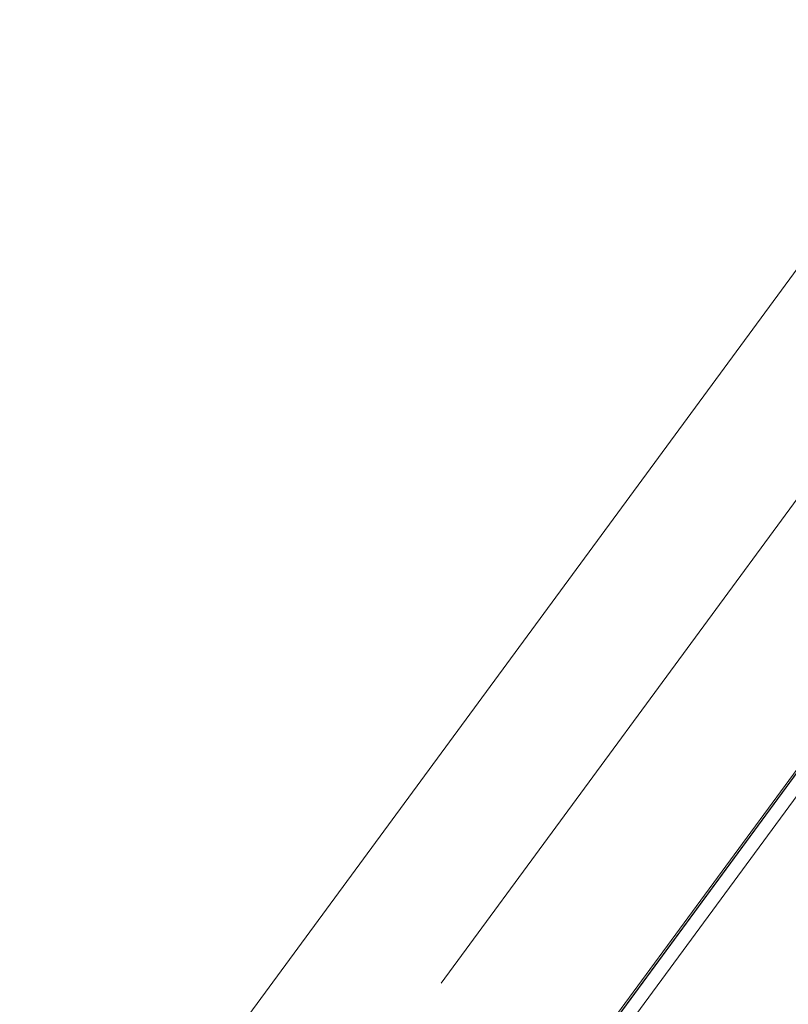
# Model space of a CAD drawing. Header units: metres. Extents: x 135583 to 135939, y 457896 to 458258.
# Tile 199 of 256: x 135779.42 to 135781.67, y 457900.24 to 457903.13. Entities that reach past the tile are written whole.
import ezdxf

# ---------------------------------------------------------------- set-up
doc = ezdxf.new("R2010")
doc.units = ezdxf.units.M
doc.linetypes.add('Hidden', pattern=[4, 2, -2])
doc.layers.add('NIEUWE INSTALLATIE', color=250, linetype='Continuous', lineweight=0)

msp = doc.modelspace()

# ---------------------------------------------------------------- linework, layer by layer
at = {"layer": 'NIEUWE INSTALLATIE'}
for p, q in [((135779.0874, 457898.8427), (135787.5244, 457910.3266)), ((135779.0874, 457898.8427), (135787.5244, 457910.3266)), ((135779.5429, 457897.9933), (135783.0953, 457902.8285)), ((135783.0993, 457902.8255), (135779.547, 457897.9903)), ((135779.5478, 457897.9897), (135783.1001, 457902.8249)), ((135780.7639, 457899.5779), (135781.7467, 457900.9156)), ((135780.764, 457899.5778), (135781.7468, 457900.9156))]:
    msp.add_line(p, q, dxfattribs=at)
at = {"layer": 'NIEUWE INSTALLATIE', "linetype": 'Hidden'}
msp.add_line((135786.5738, 457908.3574), (135779.1729, 457898.2838), dxfattribs=at)

doc.saveas('drawing.dxf')
